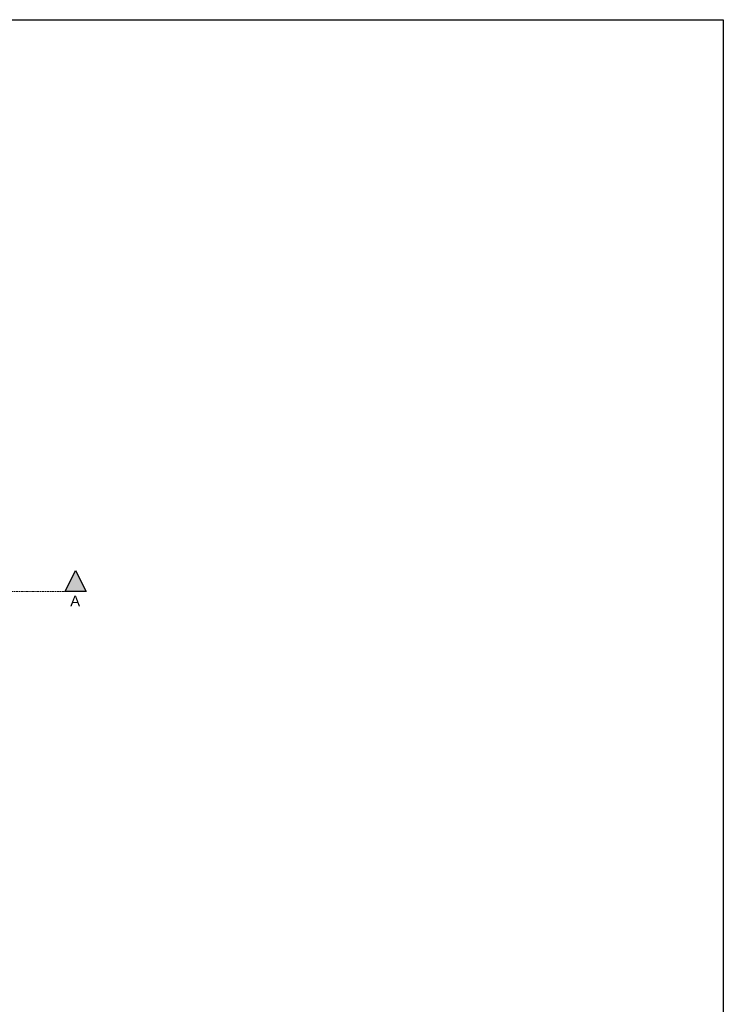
# Model space of a CAD drawing. Extents: x -6068 to 35118, y -17738 to 67348.
# Tile 200 of 243: x 3237 to 6571, y 12893 to 17561. Entities that reach past the tile are written whole.
import ezdxf
from ezdxf.enums import TextEntityAlignment as Align

# ---------------------------------------------------------------- set-up
doc = ezdxf.new("R2010")
doc.units = 0
doc.header["$LTSCALE"] = 15
doc.linetypes.add('AXES', pattern=[50.8, 31.75, -6.35, 6.35, -6.35])
doc.linetypes.add('Cui_CONTINU', pattern=[0])
for name, color, linetype in [('Marques - Coupes', 7, 'CONTINUOUS'), ('PIS-CONTOURS', 44, 'CONTINUOUS'), ('PIS-coupe', 254, 'CONTINUOUS'), ('PIS-fond de plan', 7, 'Cui_CONTINU')]:
    doc.layers.add(name, color=color, linetype=linetype)
doc.styles.add('STYLE_GENERE_1', font='arial.ttf')

# ---------------------------------------------------------------- blocks, each defined once
blk = doc.blocks.new('*U782')
at = {"layer": 'PIS-CONTOURS', "linetype": 'Continuous', "lineweight": 0}
for points in [[(0, 0), (500, -1000), (1000, 0)], [(41153, 0), (40153, 0), (40653, -1000)]]:
    blk.add_hatch(color=0, dxfattribs=at).paths.add_polyline_path(points)
at = {"layer": 'PIS-CONTOURS', "color": 0, "linetype": 'AXES', "lineweight": 13, "ltscale": 0.005}
blk.add_line((1000, 0), (40153, 0), dxfattribs=at)
at = {"layer": 'PIS-CONTOURS', "color": 0, "linetype": 'Continuous', "lineweight": 25, "flags": 128}
for points in [[(0, 0), (1000, 0), (500, -1000)], [(41153, 0), (40153, 0), (40653, -1000)]]:
    blk.add_lwpolyline(points, close=True, dxfattribs=at)
at = {"layer": 'PIS-CONTOURS', "color": 0, "lineweight": 15, "style": 'STYLE_GENERE_1'}
blk.add_attdef('REP1', text='', height=500, dxfattribs=at).set_placement((-721, -441), align=Align.MIDDLE_CENTER)
blk.add_attdef('REP', text='', height=500, dxfattribs=at).set_placement((35848, -844), align=Align.BOTTOM_LEFT)

msp = doc.modelspace()

# ---------------------------------------------------------------- linework, layer by layer
at = {"layer": 'PIS-fond de plan', "color": 6}
msp.add_lwpolyline([(-3429.2, 17561.1), (6570.8, 17561.1), (6570.8, 7561.1), (-3429.2, 7561.1)], close=True, dxfattribs=at)

# ---------------------------------------------------------------- block references
at = {"layer": 'PIS-coupe', "lineweight": 13}
ref = msp.add_blockref('*U782', (3551.9, 14849.9), dxfattribs=dict(at, xscale=0.1, yscale=0.1, zscale=0.1, rotation=180))
ref.add_attrib('REP1', 'A', dxfattribs={"layer": 'Marques - Coupes', "lineweight": 15, "height": 50, "style": 'STYLE_GENERE_1'}).set_placement((3499.8, 14805.3), align=Align.MIDDLE_CENTER)
ref.add_attrib('REP', 'A', dxfattribs={"layer": 'Marques - Coupes', "lineweight": 15, "height": 50, "style": 'STYLE_GENERE_1'}).set_placement((-529.6, 14770.4), align=Align.BOTTOM_LEFT)

doc.saveas('drawing.dxf')
